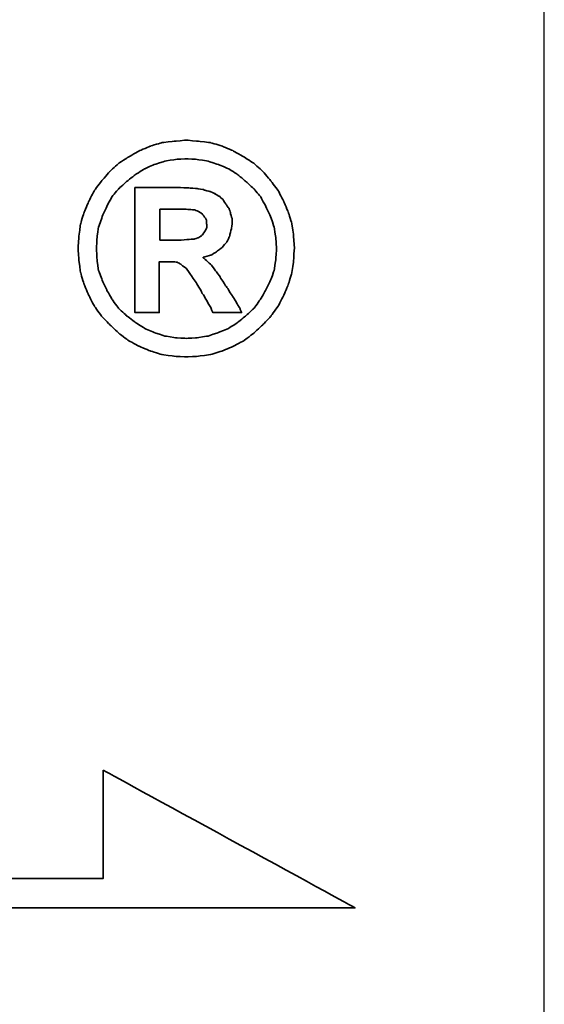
# Model space of a CAD drawing. Header units: millimetres. Extents: x 453 to 856, y 95 to 250.
# Tile 51 of 55: x 797.31 to 801.69, y 144.25 to 152.47. Entities that reach past the tile are written whole.
import ezdxf

# ---------------------------------------------------------------- set-up
doc = ezdxf.new("R2010")
doc.units = ezdxf.units.MM
for name, color, linetype in [('2', 7, 'CONTINUOUS'), ('DIM', 4, 'CONTINUOUS'), ('layer 1', 7, 'CONTINUOUS')]:
    doc.layers.add(name, color=color, linetype=linetype)

# ---------------------------------------------------------------- blocks, each defined once
blk = doc.blocks.new('TBI MOTION logo(完整正式版)')
at = {"layer": 'layer 1', "color": 22, "lineweight": 35}
for points, knots in [([(81.20634, 4.98624), (81.20634, 4.98624), (81.18649, 5.32862), (81.18649, 5.32862), (81.18649, 5.32862), (81.18649, 5.32862), (81.13886, 5.66206), (81.13886, 5.66206), (81.13886, 5.66206), (81.13886, 5.66206), (81.04359, 5.97764), (81.04359, 5.97764), (81.04359, 5.97764), (81.04359, 5.97764), (80.91061, 6.29124), (80.91061, 6.29124), (80.91061, 6.29124), (80.91061, 6.29124), (80.75778, 6.58697), (80.75778, 6.58697), (80.75778, 6.58697), (80.75778, 6.58697), (80.5593, 6.85294), (80.5593, 6.85294), (80.5593, 6.85294), (80.5593, 6.85294), (80.33105, 7.1189), (80.33105, 7.1189), (80.33105, 7.1189), (80.33105, 7.1189), (80.09287, 7.33921), (80.09287, 7.33921), (80.09287, 7.33921), (80.09287, 7.33921), (79.815, 7.51982), (79.815, 7.51982), (79.815, 7.51982), (79.815, 7.51982), (79.51133, 7.69051), (79.51133, 7.69051), (79.51133, 7.69051), (79.51133, 7.69051), (79.19773, 7.8235), (79.19773, 7.8235), (79.19773, 7.8235), (79.19773, 7.8235), (78.88215, 7.91877), (78.88215, 7.91877), (78.88215, 7.91877), (78.88215, 7.91877), (78.54871, 7.95846), (78.54871, 7.95846), (78.54871, 7.95846), (78.54871, 7.95846), (78.21526, 7.98625), (78.21526, 7.98625), (78.21526, 7.98625), (78.21526, 7.98625), (77.87388, 7.95846), (77.87388, 7.95846), (77.87388, 7.95846), (77.87388, 7.95846), (77.54044, 7.91877), (77.54044, 7.91877), (77.54044, 7.91877), (77.54044, 7.91877), (77.22485, 7.8235), (77.22485, 7.8235), (77.22485, 7.8235), (77.22485, 7.8235), (76.91027, 7.69051), (76.91027, 7.69051), (76.91027, 7.69051), (76.91027, 7.69051), (76.6056, 7.51982), (76.6056, 7.51982), (76.6056, 7.51982), (76.6056, 7.51982), (76.32972, 7.33921), (76.32972, 7.33921), (76.32972, 7.33921), (76.32972, 7.33921), (76.09154, 7.1189), (76.09154, 7.1189), (76.09154, 7.1189), (76.09154, 7.1189), (75.86329, 6.85294), (75.86329, 6.85294), (75.86329, 6.85294), (75.86329, 6.85294), (75.66382, 6.58697), (75.66382, 6.58697), (75.66382, 6.58697), (75.66382, 6.58697), (75.51099, 6.29124), (75.51099, 6.29124), (75.51099, 6.29124), (75.51099, 6.29124), (75.37702, 5.97764), (75.37702, 5.97764), (75.37702, 5.97764), (75.37702, 5.97764), (75.28175, 5.66206), (75.28175, 5.66206), (75.28175, 5.66206), (75.28175, 5.66206), (75.23411, 5.32862), (75.23411, 5.32862), (75.23411, 5.32862), (75.23411, 5.32862), (75.21625, 4.98624), (75.21625, 4.98624), (75.21625, 4.98624), (75.21625, 4.98624), (75.23411, 4.6528), (75.23411, 4.6528), (75.23411, 4.6528), (75.23411, 4.6528), (75.28175, 4.32035), (75.28175, 4.32035), (75.28175, 4.32035), (75.28175, 4.32035), (75.37702, 3.99583), (75.37702, 3.99583), (75.37702, 3.99583), (75.37702, 3.99583), (75.51099, 3.68224), (75.51099, 3.68224), (75.51099, 3.68224), (75.51099, 3.68224), (75.66382, 3.38749), (75.66382, 3.38749), (75.66382, 3.38749), (75.66382, 3.38749), (75.86329, 3.10963), (75.86329, 3.10963), (75.86329, 3.10963), (75.86329, 3.10963), (76.09154, 2.87145), (76.09154, 2.87145), (76.09154, 2.87145), (76.09154, 2.87145), (76.32972, 2.6432), (76.32972, 2.6432), (76.32972, 2.6432), (76.32972, 2.6432), (76.6056, 2.43381), (76.6056, 2.43381), (76.6056, 2.43381), (76.6056, 2.43381), (76.91027, 2.27205), (76.91027, 2.27205), (76.91027, 2.27205), (76.91027, 2.27205), (77.22485, 2.13906), (77.22485, 2.13906), (77.22485, 2.13906), (77.22485, 2.13906), (77.54044, 2.0438), (77.54044, 2.0438), (77.54044, 2.0438), (77.54044, 2.0438), (77.87388, 1.99616), (77.87388, 1.99616), (77.87388, 1.99616), (77.87388, 1.99616), (78.21526, 1.97631), (78.21526, 1.97631), (78.21526, 1.97631), (78.21526, 1.97631), (78.54871, 1.99616), (78.54871, 1.99616), (78.54871, 1.99616), (78.54871, 1.99616), (78.88215, 2.0438), (78.88215, 2.0438), (78.88215, 2.0438), (78.88215, 2.0438), (79.19773, 2.13906), (79.19773, 2.13906), (79.19773, 2.13906), (79.19773, 2.13906), (79.51133, 2.27205), (79.51133, 2.27205), (79.51133, 2.27205), (79.51133, 2.27205), (79.815, 2.43381), (79.815, 2.43381), (79.815, 2.43381), (79.815, 2.43381), (80.09287, 2.6432), (80.09287, 2.6432), (80.09287, 2.6432), (80.09287, 2.6432), (80.33105, 2.87145), (80.33105, 2.87145), (80.33105, 2.87145), (80.33105, 2.87145), (80.5593, 3.10963), (80.5593, 3.10963), (80.5593, 3.10963), (80.5593, 3.10963), (80.75778, 3.38749), (80.75778, 3.38749), (80.75778, 3.38749), (80.75778, 3.38749), (80.91061, 3.68224), (80.91061, 3.68224), (80.91061, 3.68224), (80.91061, 3.68224), (81.04359, 3.99583), (81.04359, 3.99583), (81.04359, 3.99583), (81.04359, 3.99583), (81.13886, 4.32035), (81.13886, 4.32035), (81.13886, 4.32035), (81.13886, 4.32035), (81.18649, 4.6528), (81.18649, 4.6528), (81.18649, 4.6528), (81.18649, 4.6528), (81.20634, 4.98624), (81.20634, 4.98624)], [0, 0, 0, 0, 0.01785714, 0.01785714, 0.01785714, 0.01785715, 0.03571429, 0.03571429, 0.03571429, 0.0357143, 0.05357143, 0.05357143, 0.05357143, 0.05357144, 0.07142857, 0.07142857, 0.07142857, 0.07142858, 0.08928571, 0.08928571, 0.08928571, 0.08928572, 0.10714286, 0.10714286, 0.10714286, 0.10714287, 0.125, 0.125, 0.125, 0.12500001, 0.14285714, 0.14285714, 0.14285714, 0.14285715, 0.16071429, 0.16071429, 0.16071429, 0.1607143, 0.17857143, 0.17857143, 0.17857143, 0.17857144, 0.19642857, 0.19642857, 0.19642857, 0.19642858, 0.21428571, 0.21428571, 0.21428571, 0.21428572, 0.23214286, 0.23214286, 0.23214286, 0.23214287, 0.25, 0.25, 0.25, 0.25000001, 0.26785714, 0.26785714, 0.26785714, 0.26785715, 0.28571429, 0.28571429, 0.28571429, 0.2857143, 0.30357143, 0.30357143, 0.30357143, 0.30357144, 0.32142857, 0.32142857, 0.32142857, 0.32142858, 0.33928571, 0.33928571, 0.33928571, 0.33928572, 0.35714286, 0.35714286, 0.35714286, 0.35714287, 0.375, 0.375, 0.375, 0.37500001, 0.39285714, 0.39285714, 0.39285714, 0.39285715, 0.41071429, 0.41071429, 0.41071429, 0.4107143, 0.42857143, 0.42857143, 0.42857143, 0.42857144, 0.44642857, 0.44642857, 0.44642857, 0.44642858, 0.46428571, 0.46428571, 0.46428571, 0.46428572, 0.48214286, 0.48214286, 0.48214286, 0.48214287, 0.5, 0.5, 0.5, 0.50000001, 0.51785714, 0.51785714, 0.51785714, 0.51785715, 0.53571429, 0.53571429, 0.53571429, 0.5357143, 0.55357143, 0.55357143, 0.55357143, 0.55357144, 0.57142857, 0.57142857, 0.57142857, 0.57142858, 0.58928571, 0.58928571, 0.58928571, 0.58928572, 0.60714286, 0.60714286, 0.60714286, 0.60714287, 0.625, 0.625, 0.625, 0.62500001, 0.64285714, 0.64285714, 0.64285714, 0.64285715, 0.66071429, 0.66071429, 0.66071429, 0.6607143, 0.67857143, 0.67857143, 0.67857143, 0.67857144, 0.69642857, 0.69642857, 0.69642857, 0.69642858, 0.71428571, 0.71428571, 0.71428571, 0.71428572, 0.73214286, 0.73214286, 0.73214286, 0.73214287, 0.75, 0.75, 0.75, 0.75000001, 0.76785714, 0.76785714, 0.76785714, 0.76785715, 0.78571429, 0.78571429, 0.78571429, 0.7857143, 0.80357143, 0.80357143, 0.80357143, 0.80357144, 0.82142857, 0.82142857, 0.82142857, 0.82142858, 0.83928571, 0.83928571, 0.83928571, 0.83928572, 0.85714286, 0.85714286, 0.85714286, 0.85714287, 0.875, 0.875, 0.875, 0.87500001, 0.89285714, 0.89285714, 0.89285714, 0.89285715, 0.91071429, 0.91071429, 0.91071429, 0.9107143, 0.92857143, 0.92857143, 0.92857143, 0.92857144, 0.94642857, 0.94642857, 0.94642857, 0.94642858, 0.96428571, 0.96428571, 0.96428571, 0.96428572, 0.98214286, 0.98214286, 0.98214286, 0.98214287, 1, 1, 1, 1]), ([(80.71014, 4.98624), (80.71014, 4.98624), (80.69129, 5.29091), (80.69129, 5.29091), (80.69129, 5.29091), (80.69129, 5.29091), (80.64464, 5.57672), (80.64464, 5.57672), (80.64464, 5.57672), (80.64464, 5.57672), (80.54937, 5.87245), (80.54937, 5.87245), (80.54937, 5.87245), (80.54937, 5.87245), (80.41639, 6.14833), (80.41639, 6.14833), (80.41639, 6.14833), (80.41639, 6.14833), (80.27349, 6.41429), (80.27349, 6.41429), (80.27349, 6.41429), (80.27349, 6.41429), (80.08295, 6.64255), (80.08295, 6.64255), (80.08295, 6.64255), (80.08295, 6.64255), (79.86264, 6.84301), (79.86264, 6.84301), (79.86264, 6.84301), (79.86264, 6.84301), (79.63439, 7.03355), (79.63439, 7.03355), (79.63439, 7.03355), (79.63439, 7.03355), (79.37835, 7.1963), (79.37835, 7.1963), (79.37835, 7.1963), (79.37835, 7.1963), (79.10246, 7.30944), (79.10246, 7.30944), (79.10246, 7.30944), (79.10246, 7.30944), (78.81665, 7.40471), (78.81665, 7.40471), (78.81665, 7.40471), (78.81665, 7.40471), (78.511, 7.45234), (78.511, 7.45234), (78.511, 7.45234), (78.511, 7.45234), (78.21526, 7.47219), (78.21526, 7.47219), (78.21526, 7.47219), (78.21526, 7.47219), (77.9106, 7.45234), (77.9106, 7.45234), (77.9106, 7.45234), (77.9106, 7.45234), (77.61685, 7.40471), (77.61685, 7.40471), (77.61685, 7.40471), (77.61685, 7.40471), (77.32012, 7.30944), (77.32012, 7.30944), (77.32012, 7.30944), (77.32012, 7.30944), (77.06309, 7.1963), (77.06309, 7.1963), (77.06309, 7.1963), (77.06309, 7.1963), (76.80606, 7.03355), (76.80606, 7.03355), (76.80606, 7.03355), (76.80606, 7.03355), (76.55797, 6.84301), (76.55797, 6.84301), (76.55797, 6.84301), (76.55797, 6.84301), (76.34063, 6.64255), (76.34063, 6.64255), (76.34063, 6.64255), (76.34063, 6.64255), (76.1491, 6.41429), (76.1491, 6.41429), (76.1491, 6.41429), (76.1491, 6.41429), (76.0062, 6.14833), (76.0062, 6.14833), (76.0062, 6.14833), (76.0062, 6.14833), (75.88314, 5.87245), (75.88314, 5.87245), (75.88314, 5.87245), (75.88314, 5.87245), (75.77794, 5.57672), (75.77794, 5.57672), (75.77794, 5.57672), (75.77794, 5.57672), (75.73924, 5.29091), (75.73924, 5.29091), (75.73924, 5.29091), (75.73924, 5.29091), (75.72039, 4.98624), (75.72039, 4.98624), (75.72039, 4.98624), (75.72039, 4.98624), (75.73924, 4.67165), (75.73924, 4.67165), (75.73924, 4.67165), (75.73924, 4.67165), (75.77794, 4.37791), (75.77794, 4.37791), (75.77794, 4.37791), (75.77794, 4.37791), (75.88314, 4.10102), (75.88314, 4.10102), (75.88314, 4.10102), (75.88314, 4.10102), (76.0062, 3.83407), (76.0062, 3.83407), (76.0062, 3.83407), (76.0062, 3.83407), (76.15902, 3.56811), (76.15902, 3.56811), (76.15902, 3.56811), (76.15902, 3.56811), (76.34063, 3.32001), (76.34063, 3.32001), (76.34063, 3.32001), (76.34063, 3.32001), (76.55797, 3.11955), (76.55797, 3.11955), (76.55797, 3.11955), (76.55797, 3.11955), (76.80606, 2.92901), (76.80606, 2.92901), (76.80606, 2.92901), (76.80606, 2.92901), (77.06309, 2.76725), (77.06309, 2.76725), (77.06309, 2.76725), (77.06309, 2.76725), (77.32012, 2.65412), (77.32012, 2.65412), (77.32012, 2.65412), (77.32012, 2.65412), (77.61685, 2.55786), (77.61685, 2.55786), (77.61685, 2.55786), (77.61685, 2.55786), (77.9106, 2.51022), (77.9106, 2.51022), (77.9106, 2.51022), (77.9106, 2.51022), (78.21526, 2.49137), (78.21526, 2.49137), (78.21526, 2.49137), (78.21526, 2.49137), (78.511, 2.51022), (78.511, 2.51022), (78.511, 2.51022), (78.511, 2.51022), (78.81665, 2.55786), (78.81665, 2.55786), (78.81665, 2.55786), (78.81665, 2.55786), (79.10246, 2.65412), (79.10246, 2.65412), (79.10246, 2.65412), (79.10246, 2.65412), (79.37835, 2.76725), (79.37835, 2.76725), (79.37835, 2.76725), (79.37835, 2.76725), (79.63439, 2.92901), (79.63439, 2.92901), (79.63439, 2.92901), (79.63439, 2.92901), (79.86264, 3.11955), (79.86264, 3.11955), (79.86264, 3.11955), (79.86264, 3.11955), (80.08295, 3.32001), (80.08295, 3.32001), (80.08295, 3.32001), (80.08295, 3.32001), (80.26356, 3.56811), (80.26356, 3.56811), (80.26356, 3.56811), (80.26356, 3.56811), (80.41639, 3.83407), (80.41639, 3.83407), (80.41639, 3.83407), (80.41639, 3.83407), (80.54937, 4.10102), (80.54937, 4.10102), (80.54937, 4.10102), (80.54937, 4.10102), (80.64464, 4.37791), (80.64464, 4.37791), (80.64464, 4.37791), (80.64464, 4.37791), (80.69129, 4.67165), (80.69129, 4.67165), (80.69129, 4.67165), (80.69129, 4.67165), (80.71014, 4.98624), (80.71014, 4.98624)], [0, 0, 0, 0, 0.01923077, 0.01923077, 0.01923077, 0.01923078, 0.03846154, 0.03846154, 0.03846154, 0.03846155, 0.05769231, 0.05769231, 0.05769231, 0.05769232, 0.07692308, 0.07692308, 0.07692308, 0.07692309, 0.09615385, 0.09615385, 0.09615385, 0.09615386, 0.11538462, 0.11538462, 0.11538462, 0.11538463, 0.13461538, 0.13461538, 0.13461538, 0.13461539, 0.15384615, 0.15384615, 0.15384615, 0.15384616, 0.17307692, 0.17307692, 0.17307692, 0.17307693, 0.19230769, 0.19230769, 0.19230769, 0.1923077, 0.21153846, 0.21153846, 0.21153846, 0.21153847, 0.23076923, 0.23076923, 0.23076923, 0.23076924, 0.25, 0.25, 0.25, 0.25000001, 0.26923077, 0.26923077, 0.26923077, 0.26923078, 0.28846154, 0.28846154, 0.28846154, 0.28846155, 0.30769231, 0.30769231, 0.30769231, 0.30769232, 0.32692308, 0.32692308, 0.32692308, 0.32692309, 0.34615385, 0.34615385, 0.34615385, 0.34615386, 0.36538462, 0.36538462, 0.36538462, 0.36538463, 0.38461538, 0.38461538, 0.38461538, 0.38461539, 0.40384615, 0.40384615, 0.40384615, 0.40384616, 0.42307692, 0.42307692, 0.42307692, 0.42307693, 0.44230769, 0.44230769, 0.44230769, 0.4423077, 0.46153846, 0.46153846, 0.46153846, 0.46153847, 0.48076923, 0.48076923, 0.48076923, 0.48076924, 0.5, 0.5, 0.5, 0.50000001, 0.51923077, 0.51923077, 0.51923077, 0.51923078, 0.53846154, 0.53846154, 0.53846154, 0.53846155, 0.55769231, 0.55769231, 0.55769231, 0.55769232, 0.57692308, 0.57692308, 0.57692308, 0.57692309, 0.59615385, 0.59615385, 0.59615385, 0.59615386, 0.61538462, 0.61538462, 0.61538462, 0.61538463, 0.63461538, 0.63461538, 0.63461538, 0.63461539, 0.65384615, 0.65384615, 0.65384615, 0.65384616, 0.67307692, 0.67307692, 0.67307692, 0.67307693, 0.69230769, 0.69230769, 0.69230769, 0.6923077, 0.71153846, 0.71153846, 0.71153846, 0.71153847, 0.73076923, 0.73076923, 0.73076923, 0.73076924, 0.75, 0.75, 0.75, 0.75000001, 0.76923077, 0.76923077, 0.76923077, 0.76923078, 0.78846154, 0.78846154, 0.78846154, 0.78846155, 0.80769231, 0.80769231, 0.80769231, 0.80769232, 0.82692308, 0.82692308, 0.82692308, 0.82692309, 0.84615385, 0.84615385, 0.84615385, 0.84615386, 0.86538462, 0.86538462, 0.86538462, 0.86538463, 0.88461538, 0.88461538, 0.88461538, 0.88461539, 0.90384615, 0.90384615, 0.90384615, 0.90384616, 0.92307692, 0.92307692, 0.92307692, 0.92307693, 0.94230769, 0.94230769, 0.94230769, 0.9423077, 0.96153846, 0.96153846, 0.96153846, 0.96153847, 0.98076923, 0.98076923, 0.98076923, 0.98076924, 1, 1, 1, 1]), ([(76.78721, 3.2823), (76.78721, 3.2823), (76.78721, 3.32001), (76.78721, 3.32001), (76.78721, 3.32001), (76.78721, 3.32001), (76.78721, 3.42422), (76.78721, 3.42422), (76.78721, 3.42422), (76.78721, 3.42422), (76.78721, 3.59689), (76.78721, 3.59689), (76.78721, 3.59689), (76.78721, 3.59689), (76.78721, 3.80529), (76.78721, 3.80529), (76.78721, 3.80529), (76.78721, 3.80529), (76.78721, 4.0524), (76.78721, 4.0524), (76.78721, 4.0524), (76.78721, 4.0524), (76.78721, 4.32035), (76.78721, 4.32035), (76.78721, 4.32035), (76.78721, 4.32035), (76.78721, 4.92868), (76.78721, 4.92868), (76.78721, 4.92868), (76.78721, 4.92868), (76.78721, 5.53801), (76.78721, 5.53801), (76.78721, 5.53801), (76.78721, 5.53801), (76.78721, 5.82482), (76.78721, 5.82482), (76.78721, 5.82482), (76.78721, 5.82482), (76.78721, 6.07291), (76.78721, 6.07291), (76.78721, 6.07291), (76.78721, 6.07291), (76.78721, 6.30017), (76.78721, 6.30017), (76.78721, 6.30017), (76.78721, 6.30017), (76.78721, 6.45399), (76.78721, 6.45399), (76.78721, 6.45399), (76.78721, 6.45399), (76.78721, 6.5572), (76.78721, 6.5572), (76.78721, 6.5572), (76.78721, 6.5572), (76.78721, 6.59689), (76.78721, 6.59689), (76.78721, 6.59689), (76.78721, 6.59689), (76.78721, 6.67232), (76.78721, 6.67232), (76.78721, 6.67232), (76.78721, 6.67232), (76.8537, 6.67232), (76.8537, 6.67232), (76.8537, 6.67232), (76.8537, 6.67232), (76.87355, 6.67232), (76.87355, 6.67232), (76.87355, 6.67232), (76.87355, 6.67232), (76.91027, 6.67232), (76.91027, 6.67232), (76.91027, 6.67232), (76.91027, 6.67232), (77.04424, 6.67232), (77.04424, 6.67232), (77.04424, 6.67232), (77.04424, 6.67232), (77.22485, 6.67232), (77.22485, 6.67232), (77.22485, 6.67232), (77.22485, 6.67232), (77.43524, 6.67232), (77.43524, 6.67232), (77.43524, 6.67232), (77.43524, 6.67232), (77.65357, 6.67232), (77.65357, 6.67232), (77.65357, 6.67232), (77.65357, 6.67232), (77.82625, 6.67232), (77.82625, 6.67232), (77.82625, 6.67232), (77.82625, 6.67232), (77.94037, 6.67232), (77.94037, 6.67232), (77.94037, 6.67232), (77.94037, 6.67232), (77.97709, 6.67232), (77.97709, 6.67232), (77.97709, 6.67232), (77.97709, 6.67232), (77.99694, 6.67232), (77.99694, 6.67232), (77.99694, 6.67232), (77.99694, 6.67232), (78.00686, 6.67232), (78.00686, 6.67232), (78.00686, 6.67232), (78.00686, 6.67232), (78.28275, 6.6624), (78.28275, 6.6624), (78.28275, 6.6624), (78.28275, 6.6624), (78.50107, 6.64255), (78.50107, 6.64255), (78.50107, 6.64255), (78.50107, 6.64255), (78.511, 6.64255), (78.511, 6.64255), (78.511, 6.64255), (78.511, 6.64255), (78.70154, 6.61476), (78.70154, 6.61476), (78.70154, 6.61476), (78.70154, 6.61476), (78.70154, 6.60483), (78.70154, 6.60483), (78.70154, 6.60483), (78.70154, 6.60483), (78.86429, 6.56713), (78.86429, 6.56713), (78.86429, 6.56713), (78.86429, 6.56713), (78.87223, 6.56713), (78.87223, 6.56713), (78.87223, 6.56713), (78.87223, 6.56713), (78.99727, 6.51056), (78.99727, 6.51056), (78.99727, 6.51056), (78.99727, 6.51056), (79.00719, 6.51056), (79.00719, 6.51056), (79.00719, 6.51056), (79.00719, 6.51056), (79.00719, 6.50162), (79.00719, 6.50162), (79.00719, 6.50162), (79.00719, 6.50162), (79.1104, 6.43415), (79.1104, 6.43415), (79.1104, 6.43415), (79.1104, 6.43415), (79.12132, 6.43415), (79.12132, 6.43415), (79.12132, 6.43415), (79.12132, 6.43415), (79.22552, 6.34781), (79.22552, 6.34781), (79.22552, 6.34781), (79.22552, 6.34781), (79.23544, 6.33888), (79.23544, 6.33888), (79.23544, 6.33888), (79.23544, 6.33888), (79.23544, 6.32895), (79.23544, 6.32895), (79.23544, 6.32895), (79.23544, 6.32895), (79.31087, 6.21483), (79.31087, 6.21483), (79.31087, 6.21483), (79.31087, 6.21483), (79.38629, 6.1007), (79.38629, 6.1007), (79.38629, 6.1007), (79.38629, 6.1007), (79.3972, 6.1007), (79.3972, 6.1007), (79.3972, 6.1007), (79.3972, 6.1007), (79.3972, 6.09078), (79.3972, 6.09078), (79.3972, 6.09078), (79.3972, 6.09078), (79.43392, 5.97764), (79.43392, 5.97764), (79.43392, 5.97764), (79.43392, 5.97764), (79.43392, 5.96772), (79.43392, 5.96772), (79.43392, 5.96772), (79.43392, 5.96772), (79.47362, 5.83474), (79.47362, 5.83474), (79.47362, 5.83474), (79.47362, 5.83474), (79.48156, 5.82482), (79.48156, 5.82482), (79.48156, 5.82482), (79.48156, 5.82482), (79.48156, 5.69977), (79.48156, 5.69977), (79.48156, 5.69977), (79.48156, 5.69977), (79.48156, 5.69183), (79.48156, 5.69183), (79.48156, 5.69183), (79.48156, 5.69183), (79.4637, 5.51915), (79.4637, 5.51915), (79.4637, 5.51915), (79.4637, 5.51915), (79.4637, 5.51122), (79.4637, 5.51122), (79.4637, 5.51122), (79.4637, 5.51122), (79.45377, 5.51122), (79.45377, 5.51122), (79.45377, 5.51122), (79.45377, 5.51122), (79.41507, 5.34847), (79.41507, 5.34847), (79.41507, 5.34847), (79.41507, 5.34847), (79.41507, 5.33854), (79.41507, 5.33854), (79.41507, 5.33854), (79.41507, 5.33854), (79.41507, 5.32862), (79.41507, 5.32862), (79.41507, 5.32862), (79.41507, 5.32862), (79.33865, 5.16785), (79.33865, 5.16785), (79.33865, 5.16785), (79.33865, 5.16785), (79.33071, 5.15693), (79.33071, 5.15693), (79.33071, 5.15693), (79.33071, 5.15693), (79.2156, 5.02495), (79.2156, 5.02495), (79.2156, 5.02495), (79.2156, 5.02495), (79.20567, 5.01502), (79.20567, 5.01502), (79.20567, 5.01502), (79.20567, 5.01502), (79.05483, 4.89991), (79.05483, 4.89991), (79.05483, 4.89991), (79.05483, 4.89991), (79.04491, 4.89197), (79.04491, 4.89197), (79.04491, 4.89197), (79.04491, 4.89197), (78.89208, 4.7967), (78.89208, 4.7967), (78.89208, 4.7967), (78.89208, 4.7967), (78.88215, 4.7967), (78.88215, 4.7967), (78.88215, 4.7967), (78.88215, 4.7967), (78.69161, 4.73913), (78.69161, 4.73913), (78.69161, 4.73913), (78.69161, 4.73913), (78.68169, 4.73913), (78.68169, 4.73913), (78.68169, 4.73913), (78.68169, 4.73913), (78.68169, 4.72921), (78.68169, 4.72921), (78.68169, 4.72921), (78.68169, 4.72921), (78.78688, 4.63394), (78.78688, 4.63394), (78.78688, 4.63394), (78.78688, 4.63394), (78.902, 4.52875), (78.902, 4.52875), (78.902, 4.52875), (78.902, 4.52875), (78.91093, 4.52081), (78.91093, 4.52081), (78.91093, 4.52081), (78.91093, 4.52081), (79.02506, 4.36798), (79.02506, 4.36798), (79.02506, 4.36798), (79.02506, 4.36798), (79.1501, 4.1953), (79.1501, 4.1953), (79.1501, 4.1953), (79.1501, 4.1953), (79.1501, 4.18736), (79.1501, 4.18736), (79.1501, 4.18736), (79.1501, 4.18736), (79.29201, 3.96705), (79.29201, 3.96705), (79.29201, 3.96705), (79.29201, 3.96705), (79.31087, 3.93828), (79.31087, 3.93828), (79.31087, 3.93828), (79.31087, 3.93828), (79.32079, 3.93828), (79.32079, 3.93828), (79.32079, 3.93828), (79.32079, 3.93828), (79.3585, 3.87178), (79.3585, 3.87178), (79.3585, 3.87178), (79.3585, 3.87178), (79.50141, 3.64353), (79.50141, 3.64353), (79.50141, 3.64353), (79.50141, 3.64353), (79.51133, 3.64353), (79.51133, 3.64353), (79.51133, 3.64353), (79.51133, 3.64353), (79.64431, 3.41528), (79.64431, 3.41528), (79.64431, 3.41528), (79.64431, 3.41528), (79.68202, 3.3478), (79.68202, 3.3478), (79.68202, 3.3478), (79.68202, 3.3478), (79.70187, 3.31009), (79.70187, 3.31009), (79.70187, 3.31009), (79.70187, 3.31009), (79.7495, 3.2049), (79.7495, 3.2049), (79.7495, 3.2049), (79.7495, 3.2049), (79.64431, 3.2049), (79.64431, 3.2049), (79.64431, 3.2049), (79.64431, 3.2049), (79.62546, 3.2049), (79.62546, 3.2049), (79.62546, 3.2049), (79.62546, 3.2049), (79.53912, 3.2049), (79.53912, 3.2049), (79.53912, 3.2049), (79.53912, 3.2049), (79.31087, 3.2049), (79.31087, 3.2049), (79.31087, 3.2049), (79.31087, 3.2049), (79.08262, 3.2049), (79.08262, 3.2049), (79.08262, 3.2049), (79.08262, 3.2049), (79.00719, 3.2049), (79.00719, 3.2049), (79.00719, 3.2049), (79.00719, 3.2049), (78.98735, 3.2049), (78.98735, 3.2049), (78.98735, 3.2049), (78.98735, 3.2049), (78.94964, 3.2049), (78.94964, 3.2049), (78.94964, 3.2049), (78.94964, 3.2049), (78.92979, 3.24459), (78.92979, 3.24459), (78.92979, 3.24459), (78.92979, 3.24459), (78.91093, 3.2823), (78.91093, 3.2823), (78.91093, 3.2823), (78.91093, 3.2823), (78.91093, 3.29223), (78.91093, 3.29223), (78.91093, 3.29223), (78.91093, 3.29223), (78.89208, 3.3478), (78.89208, 3.3478), (78.89208, 3.3478), (78.89208, 3.3478), (78.78688, 3.52048), (78.78688, 3.52048), (78.78688, 3.52048), (78.78688, 3.52048), (78.69161, 3.7001), (78.69161, 3.7001), (78.69161, 3.7001), (78.69161, 3.7001), (78.6539, 3.7388), (78.6539, 3.7388), (78.6539, 3.7388), (78.6539, 3.7388), (78.64398, 3.74873), (78.64398, 3.74873), (78.64398, 3.74873), (78.64398, 3.74873), (78.64398, 3.75766), (78.64398, 3.75766), (78.64398, 3.75766), (78.64398, 3.75766), (78.63405, 3.78644), (78.63405, 3.78644), (78.63405, 3.78644), (78.63405, 3.78644), (78.48321, 4.04347), (78.48321, 4.04347), (78.48321, 4.04347), (78.48321, 4.04347), (78.33038, 4.2618), (78.33038, 4.2618), (78.33038, 4.2618), (78.33038, 4.2618), (78.20732, 4.43447), (78.20732, 4.43447), (78.20732, 4.43447), (78.20732, 4.43447), (78.09221, 4.52081), (78.09221, 4.52081), (78.09221, 4.52081), (78.09221, 4.52081), (78.02472, 4.56845), (78.02472, 4.56845), (78.02472, 4.56845), (78.02472, 4.56845), (77.9493, 4.60616), (77.9493, 4.60616), (77.9493, 4.60616), (77.9493, 4.60616), (77.8451, 4.61608), (77.8451, 4.61608), (77.8451, 4.61608), (77.8451, 4.61608), (77.71113, 4.61608), (77.71113, 4.61608), (77.71113, 4.61608), (77.71113, 4.61608), (77.69128, 4.61608), (77.69128, 4.61608), (77.69128, 4.61608), (77.69128, 4.61608), (77.67342, 4.61608), (77.67342, 4.61608), (77.67342, 4.61608), (77.67342, 4.61608), (77.5583, 4.61608), (77.5583, 4.61608), (77.5583, 4.61608), (77.5583, 4.61608), (77.46303, 4.61608), (77.46303, 4.61608), (77.46303, 4.61608), (77.46303, 4.61608), (77.46303, 4.54761), (77.46303, 4.54761), (77.46303, 4.54761), (77.46303, 4.54761), (77.46303, 4.47318), (77.46303, 4.47318), (77.46303, 4.47318), (77.46303, 4.47318), (77.46303, 4.24294), (77.46303, 4.24294), (77.46303, 4.24294), (77.46303, 4.24294), (77.46303, 3.99583), (77.46303, 3.99583), (77.46303, 3.99583), (77.46303, 3.99583), (77.46303, 3.72888), (77.46303, 3.72888), (77.46303, 3.72888), (77.46303, 3.72888), (77.46303, 3.51055), (77.46303, 3.51055), (77.46303, 3.51055), (77.46303, 3.51055), (77.46303, 3.42422), (77.46303, 3.42422), (77.46303, 3.42422), (77.46303, 3.42422), (77.46303, 3.35773), (77.46303, 3.35773), (77.46303, 3.35773), (77.46303, 3.35773), (77.46303, 3.30017), (77.46303, 3.30017), (77.46303, 3.30017), (77.46303, 3.30017), (77.46303, 3.2823), (77.46303, 3.2823), (77.46303, 3.2823), (77.46303, 3.2823), (77.46303, 3.2049), (77.46303, 3.2049), (77.46303, 3.2049), (77.46303, 3.2049), (77.39753, 3.2049), (77.39753, 3.2049), (77.39753, 3.2049), (77.39753, 3.2049), (77.37768, 3.2049), (77.37768, 3.2049), (77.37768, 3.2049), (77.37768, 3.2049), (77.32012, 3.2049), (77.32012, 3.2049), (77.32012, 3.2049), (77.32012, 3.2049), (77.12165, 3.2049), (77.12165, 3.2049), (77.12165, 3.2049), (77.12165, 3.2049), (76.94897, 3.2049), (76.94897, 3.2049), (76.94897, 3.2049), (76.94897, 3.2049), (76.8924, 3.2049), (76.8924, 3.2049), (76.8924, 3.2049), (76.8924, 3.2049), (76.8537, 3.2049), (76.8537, 3.2049), (76.8537, 3.2049), (76.8537, 3.2049), (76.78721, 3.2049), (76.78721, 3.2049), (76.78721, 3.2049), (76.78721, 3.2049), (76.78721, 3.2823), (76.78721, 3.2823)], [0, 0, 0, 0, 0.00740741, 0.00740741, 0.00740741, 0.00740742, 0.01481481, 0.01481481, 0.01481481, 0.01481482, 0.02222222, 0.02222222, 0.02222222, 0.02222223, 0.02962963, 0.02962963, 0.02962963, 0.02962964, 0.03703704, 0.03703704, 0.03703704, 0.03703705, 0.04444444, 0.04444444, 0.04444444, 0.04444445, 0.05185185, 0.05185185, 0.05185185, 0.05185186, 0.05925926, 0.05925926, 0.05925926, 0.05925927, 0.06666667, 0.06666667, 0.06666667, 0.06666668, 0.07407407, 0.07407407, 0.07407407, 0.07407408, 0.08148148, 0.08148148, 0.08148148, 0.08148149, 0.08888889, 0.08888889, 0.08888889, 0.0888889, 0.0962963, 0.0962963, 0.0962963, 0.09629631, 0.1037037, 0.1037037, 0.1037037, 0.10370371, 0.11111111, 0.11111111, 0.11111111, 0.11111112, 0.11851852, 0.11851852, 0.11851852, 0.11851853, 0.12592593, 0.12592593, 0.12592593, 0.12592594, 0.13333333, 0.13333333, 0.13333333, 0.13333334, 0.14074074, 0.14074074, 0.14074074, 0.14074075, 0.14814815, 0.14814815, 0.14814815, 0.14814816, 0.15555556, 0.15555556, 0.15555556, 0.15555557, 0.16296296, 0.16296296, 0.16296296, 0.16296297, 0.17037037, 0.17037037, 0.17037037, 0.17037038, 0.17777778, 0.17777778, 0.17777778, 0.17777779, 0.18518519, 0.18518519, 0.18518519, 0.1851852, 0.19259259, 0.19259259, 0.19259259, 0.1925926, 0.2, 0.2, 0.2, 0.20000001, 0.20740741, 0.20740741, 0.20740741, 0.20740742, 0.21481481, 0.21481481, 0.21481481, 0.21481482, 0.22222222, 0.22222222, 0.22222222, 0.22222223, 0.22962963, 0.22962963, 0.22962963, 0.22962964, 0.23703704, 0.23703704, 0.23703704, 0.23703705, 0.24444444, 0.24444444, 0.24444444, 0.24444445, 0.25185185, 0.25185185, 0.25185185, 0.25185186, 0.25925926, 0.25925926, 0.25925926, 0.25925927, 0.26666667, 0.26666667, 0.26666667, 0.26666668, 0.27407407, 0.27407407, 0.27407407, 0.27407408, 0.28148148, 0.28148148, 0.28148148, 0.28148149, 0.28888889, 0.28888889, 0.28888889, 0.2888889, 0.2962963, 0.2962963, 0.2962963, 0.29629631, 0.3037037, 0.3037037, 0.3037037, 0.30370371, 0.31111111, 0.31111111, 0.31111111, 0.31111112, 0.31851852, 0.31851852, 0.31851852, 0.31851853, 0.32592593, 0.32592593, 0.32592593, 0.32592594, 0.33333333, 0.33333333, 0.33333333, 0.33333334, 0.34074074, 0.34074074, 0.34074074, 0.34074075, 0.34814815, 0.34814815, 0.34814815, 0.34814816, 0.35555556, 0.35555556, 0.35555556, 0.35555557, 0.36296296, 0.36296296, 0.36296296, 0.36296297, 0.37037037, 0.37037037, 0.37037037, 0.37037038, 0.37777778, 0.37777778, 0.37777778, 0.37777779, 0.38518519, 0.38518519, 0.38518519, 0.3851852, 0.39259259, 0.39259259, 0.39259259, 0.3925926, 0.4, 0.4, 0.4, 0.40000001, 0.40740741, 0.40740741, 0.40740741, 0.40740742, 0.41481481, 0.41481481, 0.41481481, 0.41481482, 0.42222222, 0.42222222, 0.42222222, 0.42222223, 0.42962963, 0.42962963, 0.42962963, 0.42962964, 0.43703704, 0.43703704, 0.43703704, 0.43703705, 0.44444444, 0.44444444, 0.44444444, 0.44444445, 0.45185185, 0.45185185, 0.45185185, 0.45185186, 0.45925926, 0.45925926, 0.45925926, 0.45925927, 0.46666667, 0.46666667, 0.46666667, 0.46666668, 0.47407407, 0.47407407, 0.47407407, 0.47407408, 0.48148148, 0.48148148, 0.48148148, 0.48148149, 0.48888889, 0.48888889, 0.48888889, 0.4888889, 0.4962963, 0.4962963, 0.4962963, 0.49629631, 0.5037037, 0.5037037, 0.5037037, 0.50370371, 0.51111111, 0.51111111, 0.51111111, 0.51111112, 0.51851852, 0.51851852, 0.51851852, 0.51851853, 0.52592593, 0.52592593, 0.52592593, 0.52592594, 0.53333333, 0.53333333, 0.53333333, 0.53333334, 0.54074074, 0.54074074, 0.54074074, 0.54074075, 0.54814815, 0.54814815, 0.54814815, 0.54814816, 0.55555556, 0.55555556, 0.55555556, 0.55555557, 0.56296296, 0.56296296, 0.56296296, 0.56296297, 0.57037037, 0.57037037, 0.57037037, 0.57037038, 0.57777778, 0.57777778, 0.57777778, 0.57777779, 0.58518519, 0.58518519, 0.58518519, 0.5851852, 0.59259259, 0.59259259, 0.59259259, 0.5925926, 0.6, 0.6, 0.6, 0.60000001, 0.60740741, 0.60740741, 0.60740741, 0.60740742, 0.61481481, 0.61481481, 0.61481481, 0.61481482, 0.62222222, 0.62222222, 0.62222222, 0.62222223, 0.62962963, 0.62962963, 0.62962963, 0.62962964, 0.63703704, 0.63703704, 0.63703704, 0.63703705, 0.64444444, 0.64444444, 0.64444444, 0.64444445, 0.65185185, 0.65185185, 0.65185185, 0.65185186, 0.65925926, 0.65925926, 0.65925926, 0.65925927, 0.66666667, 0.66666667, 0.66666667, 0.66666668, 0.67407407, 0.67407407, 0.67407407, 0.67407408, 0.68148148, 0.68148148, 0.68148148, 0.68148149, 0.68888889, 0.68888889, 0.68888889, 0.6888889, 0.6962963, 0.6962963, 0.6962963, 0.69629631, 0.7037037, 0.7037037, 0.7037037, 0.70370371, 0.71111111, 0.71111111, 0.71111111, 0.71111112, 0.71851852, 0.71851852, 0.71851852, 0.71851853, 0.72592593, 0.72592593, 0.72592593, 0.72592594, 0.73333333, 0.73333333, 0.73333333, 0.73333334, 0.74074074, 0.74074074, 0.74074074, 0.74074075, 0.74814815, 0.74814815, 0.74814815, 0.74814816, 0.75555556, 0.75555556, 0.75555556, 0.75555557, 0.76296296, 0.76296296, 0.76296296, 0.76296297, 0.77037037, 0.77037037, 0.77037037, 0.77037038, 0.77777778, 0.77777778, 0.77777778, 0.77777779, 0.78518519, 0.78518519, 0.78518519, 0.7851852, 0.79259259, 0.79259259, 0.79259259, 0.7925926, 0.8, 0.8, 0.8, 0.80000001, 0.80740741, 0.80740741, 0.80740741, 0.80740742, 0.81481481, 0.81481481, 0.81481481, 0.81481482, 0.82222222, 0.82222222, 0.82222222, 0.82222223, 0.82962963, 0.82962963, 0.82962963, 0.82962964, 0.83703704, 0.83703704, 0.83703704, 0.83703705, 0.84444444, 0.84444444, 0.84444444, 0.84444445, 0.85185185, 0.85185185, 0.85185185, 0.85185186, 0.85925926, 0.85925926, 0.85925926, 0.85925927, 0.86666667, 0.86666667, 0.86666667, 0.86666668, 0.87407407, 0.87407407, 0.87407407, 0.87407408, 0.88148148, 0.88148148, 0.88148148, 0.88148149, 0.88888889, 0.88888889, 0.88888889, 0.8888889, 0.8962963, 0.8962963, 0.8962963, 0.89629631, 0.9037037, 0.9037037, 0.9037037, 0.90370371, 0.91111111, 0.91111111, 0.91111111, 0.91111112, 0.91851852, 0.91851852, 0.91851852, 0.91851853, 0.92592593, 0.92592593, 0.92592593, 0.92592594, 0.93333333, 0.93333333, 0.93333333, 0.93333334, 0.94074074, 0.94074074, 0.94074074, 0.94074075, 0.94814815, 0.94814815, 0.94814815, 0.94814816, 0.95555556, 0.95555556, 0.95555556, 0.95555557, 0.96296296, 0.96296296, 0.96296296, 0.96296297, 0.97037037, 0.97037037, 0.97037037, 0.97037038, 0.97777778, 0.97777778, 0.97777778, 0.97777779, 0.98518519, 0.98518519, 0.98518519, 0.9851852, 0.99259259, 0.99259259, 0.99259259, 0.9925926, 1, 1, 1, 1]), ([(77.48288, 6.07291), (77.48288, 6.07291), (77.48288, 5.99551), (77.48288, 5.99551), (77.48288, 5.99551), (77.48288, 5.99551), (77.48288, 5.82482), (77.48288, 5.82482), (77.48288, 5.82482), (77.48288, 5.82482), (77.48288, 5.63328), (77.48288, 5.63328), (77.48288, 5.63328), (77.48288, 5.63328), (77.48288, 5.46358), (77.48288, 5.46358), (77.48288, 5.46358), (77.48288, 5.46358), (77.48288, 5.29091), (77.48288, 5.29091), (77.48288, 5.29091), (77.48288, 5.29091), (77.48288, 5.21449), (77.48288, 5.21449), (77.48288, 5.21449), (77.48288, 5.21449), (77.50074, 5.21449), (77.50074, 5.21449), (77.50074, 5.21449), (77.50074, 5.21449), (77.71113, 5.21449), (77.71113, 5.21449), (77.71113, 5.21449), (77.71113, 5.21449), (77.94037, 5.21449), (77.94037, 5.21449), (77.94037, 5.21449), (77.94037, 5.21449), (78.01579, 5.21449), (78.01579, 5.21449), (78.01579, 5.21449), (78.01579, 5.21449), (78.03465, 5.21449), (78.03465, 5.21449), (78.03465, 5.21449), (78.03465, 5.21449), (78.2629, 5.23335), (78.2629, 5.23335), (78.2629, 5.23335), (78.2629, 5.23335), (78.42565, 5.24327), (78.42565, 5.24327), (78.42565, 5.24327), (78.42565, 5.24327), (78.54871, 5.28098), (78.54871, 5.28098), (78.54871, 5.28098), (78.54871, 5.28098), (78.62611, 5.32862), (78.62611, 5.32862), (78.62611, 5.32862), (78.62611, 5.32862), (78.69161, 5.40503), (78.69161, 5.40503), (78.69161, 5.40503), (78.69161, 5.40503), (78.73925, 5.48145), (78.73925, 5.48145), (78.73925, 5.48145), (78.73925, 5.48145), (78.77696, 5.55885), (78.77696, 5.55885), (78.77696, 5.55885), (78.77696, 5.55885), (78.77696, 5.65214), (78.77696, 5.65214), (78.77696, 5.65214), (78.77696, 5.65214), (78.76902, 5.76726), (78.76902, 5.76726), (78.76902, 5.76726), (78.76902, 5.76726), (78.71146, 5.87245), (78.71146, 5.87245), (78.71146, 5.87245), (78.71146, 5.87245), (78.62611, 5.96772), (78.62611, 5.96772), (78.62611, 5.96772), (78.62611, 5.96772), (78.511, 6.02528), (78.511, 6.02528), (78.511, 6.02528), (78.511, 6.02528), (78.44451, 6.05306), (78.44451, 6.05306), (78.44451, 6.05306), (78.44451, 6.05306), (78.32046, 6.06299), (78.32046, 6.06299), (78.32046, 6.06299), (78.32046, 6.06299), (78.18748, 6.07291), (78.18748, 6.07291), (78.18748, 6.07291), (78.18748, 6.07291), (77.99694, 6.07291), (77.99694, 6.07291), (77.99694, 6.07291), (77.99694, 6.07291), (77.97709, 6.07291), (77.97709, 6.07291), (77.97709, 6.07291), (77.97709, 6.07291), (77.90167, 6.07291), (77.90167, 6.07291), (77.90167, 6.07291), (77.90167, 6.07291), (77.69128, 6.07291), (77.69128, 6.07291), (77.69128, 6.07291), (77.69128, 6.07291), (77.50074, 6.07291), (77.50074, 6.07291), (77.50074, 6.07291), (77.50074, 6.07291), (77.48288, 6.07291), (77.48288, 6.07291)], [0, 0, 0, 0, 0.03125, 0.03125, 0.03125, 0.03125001, 0.0625, 0.0625, 0.0625, 0.06250001, 0.09375, 0.09375, 0.09375, 0.09375001, 0.125, 0.125, 0.125, 0.12500001, 0.15625, 0.15625, 0.15625, 0.15625001, 0.1875, 0.1875, 0.1875, 0.18750001, 0.21875, 0.21875, 0.21875, 0.21875001, 0.25, 0.25, 0.25, 0.25000001, 0.28125, 0.28125, 0.28125, 0.28125001, 0.3125, 0.3125, 0.3125, 0.31250001, 0.34375, 0.34375, 0.34375, 0.34375001, 0.375, 0.375, 0.375, 0.37500001, 0.40625, 0.40625, 0.40625, 0.40625001, 0.4375, 0.4375, 0.4375, 0.43750001, 0.46875, 0.46875, 0.46875, 0.46875001, 0.5, 0.5, 0.5, 0.50000001, 0.53125, 0.53125, 0.53125, 0.53125001, 0.5625, 0.5625, 0.5625, 0.56250001, 0.59375, 0.59375, 0.59375, 0.59375001, 0.625, 0.625, 0.625, 0.62500001, 0.65625, 0.65625, 0.65625, 0.65625001, 0.6875, 0.6875, 0.6875, 0.68750001, 0.71875, 0.71875, 0.71875, 0.71875001, 0.75, 0.75, 0.75, 0.75000001, 0.78125, 0.78125, 0.78125, 0.78125001, 0.8125, 0.8125, 0.8125, 0.81250001, 0.84375, 0.84375, 0.84375, 0.84375001, 0.875, 0.875, 0.875, 0.87500001, 0.90625, 0.90625, 0.90625, 0.90625001, 0.9375, 0.9375, 0.9375, 0.93750001, 0.96875, 0.96875, 0.96875, 0.96875001, 1, 1, 1, 1]), ([(75.90875, -9.47875), (75.90875, -9.47875), (75.90875, -12.28625), (75.90875, -12.28625), (75.90875, -12.28625), (75.90875, -12.28625), (75.90875, -12.47875), (75.90875, -12.47875), (75.90875, -12.47875), (75.90875, -12.47875), (75.71625, -12.47875), (75.71625, -12.47875), (75.71625, -12.47875), (75.71625, -12.47875), (-88.32875, -12.47875), (-88.32875, -12.47875), (-88.32875, -12.47875), (-88.32875, -12.47875), (-88.32875, -13.29375), (-88.32875, -13.29375), (-88.32875, -13.29375), (-88.32875, -13.29375), (82.89125, -13.29375), (82.89125, -13.29375), (82.89125, -13.29375), (82.89125, -13.29375), (75.90875, -9.47875), (75.90875, -9.47875)], [0, 0, 0, 0, 0.14285714, 0.14285714, 0.14285714, 0.14285715, 0.28571429, 0.28571429, 0.28571429, 0.2857143, 0.42857143, 0.42857143, 0.42857143, 0.42857144, 0.57142857, 0.57142857, 0.57142857, 0.57142858, 0.71428571, 0.71428571, 0.71428571, 0.71428572, 0.85714286, 0.85714286, 0.85714286, 0.85714287, 1, 1, 1, 1])]:
    blk.add_open_spline(points, degree=3, knots=knots, dxfattribs=at)

msp = doc.modelspace()

# ---------------------------------------------------------------- linework, layer by layer
at = {"layer": '2', "color": 0, "linetype": 'Continuous'}
msp.add_line((801.6911, 129.0842), (801.6911, 176.5842), dxfattribs=at)

# ---------------------------------------------------------------- block references
at = {"layer": 'DIM', "color": 7, "xscale": 0.3012179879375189, "yscale": 0.3012179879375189, "zscale": 0.3012179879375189}
msp.add_blockref('TBI MOTION logo(完整正式版)', (775.1438, 149.0583), dxfattribs=at)

doc.saveas('drawing.dxf')
